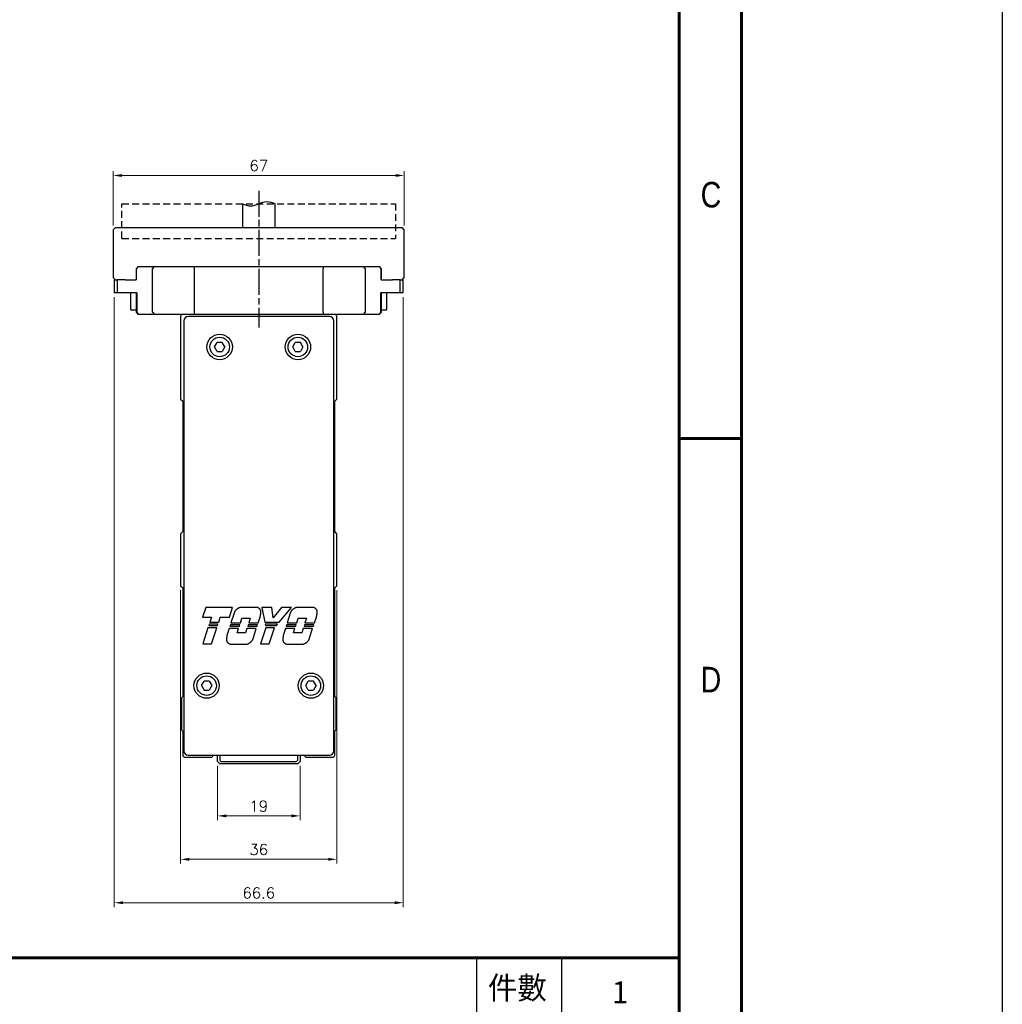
# Model space of a CAD drawing. Header units: millimetres. Extents: x 0 to 7391, y -1386 to 1502.
# Tile 79 of 127: x 6063 to 6289, y 154 to 381. Entities that reach past the tile are written whole.
import ezdxf
from ezdxf.enums import TextEntityAlignment as Align

# ---------------------------------------------------------------- set-up
doc = ezdxf.new("R2010")
doc.units = ezdxf.units.MM
doc.header["$LTSCALE"] = 0.5
doc.linetypes.add('AM_ISO08W050', pattern=[18, 12, -1.5, 3, -1.5])
doc.linetypes.add('HIDDEN', pattern=[9.525, 6.35, -3.175])
doc.layers.add('AM_5', color=3, linetype='Continuous', lineweight=25)
doc.layers.add('AM_7', color=4, linetype='AM_ISO08W050', lineweight=25)
doc.layers.add('BORDER', color=7, linetype='Continuous')
doc.layers.add('圖框', color=7, linetype='Continuous')
doc.styles.add('SEACAD_arial_ttf', font='arial.ttf', dxfattribs={"height": 0.2})
doc.styles.add('尺寸標註', font='romans.shx', dxfattribs={"bigfont": 'CHINESET.SHX'})
doc.styles.add('標題欄', font='txt')
doc.dimstyles.new('複本 CNS2-1$0', dxfattribs={"dimtxt": 2.5, "dimasz": 2, "dimexe": 1, "dimexo": 1, "dimgap": 1, "dimtad": 1, "dimdsep": 46, "dimtxsty": '尺寸標註', "dimcen": 0, "dimclrd": 2, "dimclre": 2, "dimclrt": 3, "dimadec": 0, "dimazin": 2, "dimtp": 0.1, "dimtm": 0.1, "dimtfac": 0.71, "dimtmove": 0, "dimatfit": 0, "dimfxl": 0, "dimlwd": 13, "dimlwe": 13, "dimarcsym": 0})

# ---------------------------------------------------------------- blocks, each defined once
blk = doc.blocks.new('*D31')
at = {"layer": 'AM_5', "color": 2, "lineweight": 13}
for p, q in [((6108.75, 208.64), (6108.75, 196.14)), ((6127.75, 208.64), (6127.75, 196.14)), ((6110.75, 197.14), (6125.75, 197.14))]:
    blk.add_line(p, q, dxfattribs=at)
at = {"layer": 'AM_5', "color": 2}
for points in [[(6110.75, 197.47), (6110.75, 196.81), (6108.75, 197.14)], [(6125.75, 197.47), (6125.75, 196.81), (6127.75, 197.14)]]:
    blk.add_solid(points, dxfattribs=at)
at = {"layer": 'Defpoints', "color": 0}
for p in [(6108.75, 209.64), (6127.75, 209.64), (6127.75, 197.14)]:
    blk.add_point(p, dxfattribs=at)
at = {"layer": 'AM_5', "color": 3, "insert": (6118.25, 199.39), "char_height": 2.5, "attachment_point": 5, "style": '尺寸標註'}
blk.add_mtext('19', dxfattribs=at)
blk = doc.blocks.new('*D32')
at = {"layer": 'AM_5', "color": 2, "lineweight": 13}
for p, q in [((6100.25, 249.14), (6100.25, 186.14)), ((6136.25, 249.14), (6136.25, 186.14)), ((6102.25, 187.14), (6134.25, 187.14))]:
    blk.add_line(p, q, dxfattribs=at)
at = {"layer": 'AM_5', "color": 2}
for points in [[(6102.25, 187.47), (6102.25, 186.81), (6100.25, 187.14)], [(6134.25, 187.47), (6134.25, 186.81), (6136.25, 187.14)]]:
    blk.add_solid(points, dxfattribs=at)
at = {"layer": 'Defpoints', "color": 0}
for p in [(6100.25, 250.14), (6136.25, 250.14), (6136.25, 187.14)]:
    blk.add_point(p, dxfattribs=at)
at = {"layer": 'AM_5', "color": 3, "insert": (6118.25, 189.39), "char_height": 2.5, "attachment_point": 5, "style": '尺寸標註'}
blk.add_mtext('36', dxfattribs=at)
blk = doc.blocks.new('*D33')
at = {"layer": 'AM_5', "color": 2, "lineweight": 13}
for p, q in [((6084.97, 316.64), (6084.97, 176.14)), ((6151.53, 316.64), (6151.53, 176.14)), ((6086.97, 177.14), (6149.53, 177.14))]:
    blk.add_line(p, q, dxfattribs=at)
at = {"layer": 'AM_5', "color": 2}
for points in [[(6086.97, 177.47), (6086.97, 176.81), (6084.97, 177.14)], [(6149.53, 177.47), (6149.53, 176.81), (6151.53, 177.14)]]:
    blk.add_solid(points, dxfattribs=at)
at = {"layer": 'Defpoints', "color": 0}
for p in [(6084.97, 317.64), (6151.53, 317.64), (6151.53, 177.14)]:
    blk.add_point(p, dxfattribs=at)
at = {"layer": 'AM_5', "color": 3, "insert": (6118.25, 179.39), "char_height": 2.5, "attachment_point": 5, "style": '尺寸標註'}
blk.add_mtext('66.6', dxfattribs=at)
blk = doc.blocks.new('*D34')
at = {"layer": 'AM_5', "color": 2, "lineweight": 13}
for p, q in [((6084.75, 333.14), (6084.75, 345.64)), ((6151.75, 333.14), (6151.75, 345.64)), ((6086.75, 344.64), (6149.75, 344.64))]:
    blk.add_line(p, q, dxfattribs=at)
at = {"layer": 'AM_5', "color": 2}
for points in [[(6086.75, 344.97), (6086.75, 344.31), (6084.75, 344.64)], [(6149.75, 344.97), (6149.75, 344.31), (6151.75, 344.64)]]:
    blk.add_solid(points, dxfattribs=at)
at = {"layer": 'Defpoints', "color": 0}
for p in [(6151.75, 344.64), (6084.75, 332.14), (6151.75, 332.14)]:
    blk.add_point(p, dxfattribs=at)
at = {"layer": 'AM_5', "color": 3, "insert": (6118.25, 346.89), "char_height": 2.5, "attachment_point": 5, "style": '尺寸標註'}
blk.add_mtext('67', dxfattribs=at)
blk = doc.blocks.new('A4橫')
at = {"layer": 'BORDER', "color": 123, "linetype": 'Continuous', "lineweight": 60, "ltscale": 25.4}
for p, q in [((4924.32, 1170.89), (4924.32, 1453.75)), ((4917.11, 1446.54), (4917.11, 1170.89)), ((4924.32, 1261.1), (4917.11, 1261.1)), ((4731.53, 1201.3), (4917.11, 1201.3))]:
    blk.add_line(p, q, dxfattribs=at)
at = {"layer": 'BORDER', "color": 60, "linetype": 'Continuous', "ltscale": 25.4}
for p, q in [((4893.83, 1193.45), (4893.83, 1201.3)), ((4903.63, 1193.45), (4903.63, 1201.3))]:
    blk.add_line(p, q, dxfattribs=at)
at = {"layer": 'BORDER', "color": 60, "linetype": 'Continuous', "ltscale": 25.4, "style": 'SEACAD_arial_ttf', "width": 0.8}
for s, p in [('C', (4919.6, 1290.65)), ('D', (4919.6, 1234.81))]:
    blk.add_text(s, height=2.94, dxfattribs=at).set_placement(p, align=Align.TOP_LEFT)
at = {"layer": '圖框', "style": '標題欄'}
blk.add_text('件數', height=2.605, dxfattribs=at).set_placement((4895.12, 1199.15), align=Align.TOP_LEFT)

msp = doc.modelspace()

# ---------------------------------------------------------------- linework, layer by layer
at = {"color": 7, "linetype": 'HIDDEN', "ltscale": 0.5}
for p, q in [((6086.748, 330.139), (6086.748, 338.139)), ((6086.748, 338.139), (6149.748, 338.139)), ((6149.748, 338.139), (6149.748, 330.139)), ((6086.748, 330.139), (6149.748, 330.139))]:
    msp.add_line(p, q, dxfattribs=at)
at = {"color": 7, "linetype": 'Continuous', "lineweight": 25}
for p, q in [((6114.498, 338.139), (6114.498, 332.639)), ((6121.998, 332.639), (6121.998, 338.139)), ((6085.248, 332.639), (6084.748, 332.139)), ((6084.748, 332.139), (6084.748, 321.139)), ((6085.248, 332.639), (6118.248, 332.639)), ((6118.248, 332.639), (6151.248, 332.639)), ((6151.748, 332.139), (6151.248, 332.639)), ((6151.748, 321.139), (6151.748, 332.139)), ((6090.515, 323.639), (6090.015, 323.139)), ((6090.015, 323.139), (6090.015, 320.639)), ((6090.05, 323.139), (6090.015, 323.139)), ((6090.05, 323.139), (6090.533, 323.639)), ((6090.05, 323.139), (6090.05, 320.639)), ((6090.515, 323.639), (6090.533, 323.639)), ((6090.533, 323.639), (6094.232, 323.639)), ((6093.749, 323.139), (6094.232, 323.639)), ((6093.749, 313.139), (6093.749, 323.139)), ((6094.232, 323.639), (6103.402, 323.639)), ((6103.402, 323.639), (6133.094, 323.639)), ((6103.402, 323.639), (6103.402, 323.139)), ((6103.402, 323.139), (6103.402, 313.139)), ((6133.094, 323.639), (6142.265, 323.639)), ((6133.094, 323.639), (6133.094, 323.139)), ((6133.094, 313.139), (6133.094, 323.139)), ((6142.265, 323.639), (6142.747, 323.139)), ((6142.265, 323.639), (6145.963, 323.639)), ((6142.747, 323.139), (6142.747, 313.139)), ((6145.963, 323.639), (6146.446, 323.139)), ((6145.963, 323.639), (6145.981, 323.639)), ((6146.481, 323.139), (6145.981, 323.639)), ((6146.446, 320.639), (6146.446, 323.139)), ((6146.481, 323.139), (6146.446, 323.139)), ((6146.481, 320.639), (6146.481, 323.139)), ((6084.748, 321.139), (6085.248, 320.639)), ((6084.967, 320.639), (6084.967, 317.639)), ((6084.967, 320.639), (6085.662, 320.639)), ((6085.662, 320.639), (6085.662, 317.639)), ((6085.662, 320.639), (6085.668, 320.639)), ((6087.467, 320.639), (6085.668, 320.639)), ((6087.467, 320.639), (6090.05, 320.639)), ((6146.446, 320.639), (6149.029, 320.639)), ((6150.828, 320.639), (6149.029, 320.639)), ((6150.828, 320.639), (6150.835, 320.639)), ((6150.835, 317.639), (6150.835, 320.639)), ((6150.835, 320.639), (6151.529, 320.639)), ((6151.248, 320.639), (6151.748, 321.139)), ((6151.529, 317.639), (6151.529, 320.639)), ((6085.662, 317.639), (6084.967, 317.639)), ((6090.159, 317.639), (6085.662, 317.639)), ((6088.748, 317.639), (6088.748, 313.839)), ((6090.02, 317.639), (6090.02, 313.139)), ((6090.159, 317.639), (6090.159, 313.139)), ((6150.835, 317.639), (6146.337, 317.639)), ((6146.337, 313.139), (6146.337, 317.639)), ((6146.476, 313.139), (6146.476, 317.639)), ((6147.748, 313.839), (6147.748, 317.639)), ((6151.529, 317.639), (6150.835, 317.639)), ((6090.02, 313.639), (6088.948, 313.639)), ((6090.02, 313.139), (6090.52, 312.639)), ((6090.642, 312.639), (6090.159, 313.139)), ((6093.749, 313.139), (6094.232, 312.639)), ((6103.402, 313.139), (6103.402, 312.639)), ((6133.094, 313.139), (6133.094, 312.639)), ((6142.747, 313.139), (6142.265, 312.639)), ((6146.337, 313.139), (6145.854, 312.639)), ((6145.976, 312.639), (6146.476, 313.139)), ((6147.548, 313.639), (6146.476, 313.639)), ((6090.642, 312.639), (6090.52, 312.639)), ((6094.232, 312.639), (6090.642, 312.639)), ((6103.402, 312.639), (6094.232, 312.639)), ((6100.248, 312.139), (6100.248, 293.139)), ((6100.998, 311.14), (6100.998, 212.137)), ((6134.499, 312.139), (6101.997, 312.139)), ((6133.094, 312.639), (6103.402, 312.639)), ((6142.265, 312.639), (6133.094, 312.639)), ((6135.498, 212.137), (6135.498, 311.14)), ((6136.248, 293.139), (6136.248, 312.139)), ((6145.854, 312.639), (6142.265, 312.639)), ((6145.976, 312.639), (6145.854, 312.639)), ((6108.067, 305.139), (6108.658, 306.161)), ((6109.838, 306.161), (6108.658, 306.161)), ((6110.429, 305.139), (6109.838, 306.161)), ((6126.067, 305.139), (6126.658, 306.161)), ((6127.838, 306.161), (6126.658, 306.161)), ((6128.429, 305.139), (6127.838, 306.161)), ((6108.658, 304.116), (6108.067, 305.139)), ((6108.658, 304.116), (6109.838, 304.116)), ((6110.429, 305.139), (6109.838, 304.116)), ((6126.658, 304.116), (6126.067, 305.139)), ((6126.658, 304.116), (6127.838, 304.116)), ((6128.429, 305.139), (6127.838, 304.116)), ((6100.248, 293.139), (6100.748, 292.639)), ((6100.748, 292.639), (6100.748, 262.639)), ((6135.748, 292.639), (6136.248, 293.139)), ((6135.748, 262.639), (6135.748, 292.639)), ((6100.748, 262.639), (6100.248, 262.139)), ((6100.248, 262.139), (6100.248, 250.139)), ((6136.248, 262.139), (6135.748, 262.639)), ((6136.248, 250.139), (6136.248, 262.139)), ((6100.248, 250.139), (6100.748, 249.639)), ((6100.748, 249.639), (6100.748, 224.639)), ((6135.748, 249.639), (6136.248, 250.139)), ((6135.748, 224.639), (6135.748, 249.639)), ((6106.025, 245.171), (6105.301, 242.938)), ((6112.213, 245.171), (6106.025, 245.171)), ((6111.488, 242.938), (6112.213, 245.171)), ((6113.491, 244.948), (6113.414, 244.904)), ((6113.57, 244.988), (6113.491, 244.948)), ((6113.653, 245.026), (6113.57, 244.988)), ((6113.737, 245.06), (6113.653, 245.026)), ((6113.824, 245.09), (6113.737, 245.06)), ((6113.913, 245.116), (6113.824, 245.09)), ((6114.003, 245.139), (6113.913, 245.116)), ((6114.095, 245.157), (6114.003, 245.139)), ((6114.187, 245.171), (6114.095, 245.157)), ((6117.714, 245.171), (6114.187, 245.171)), ((6117.788, 245.165), (6117.714, 245.171)), ((6117.864, 245.153), (6117.788, 245.165)), ((6117.94, 245.136), (6117.864, 245.153)), ((6118.015, 245.114), (6117.94, 245.136)), ((6118.088, 245.086), (6118.015, 245.114)), ((6118.159, 245.052), (6118.088, 245.086)), ((6118.228, 245.014), (6118.159, 245.052)), ((6118.293, 244.971), (6118.228, 245.014)), ((6118.355, 244.924), (6118.293, 244.971)), ((6118.412, 244.873), (6118.355, 244.924)), ((6121.235, 245.171), (6118.985, 245.171)), ((6118.985, 245.171), (6119.618, 241.78)), ((6121.599, 242.78), (6121.235, 245.171)), ((6123.469, 245.171), (6121.599, 242.78)), ((6122.978, 241.78), (6125.783, 245.171)), ((6125.783, 245.171), (6123.469, 245.171)), ((6126.448, 244.948), (6126.371, 244.904)), ((6126.527, 244.988), (6126.448, 244.948)), ((6126.609, 245.026), (6126.527, 244.988)), ((6126.694, 245.06), (6126.609, 245.026)), ((6126.781, 245.09), (6126.694, 245.06)), ((6126.869, 245.116), (6126.781, 245.09)), ((6126.96, 245.139), (6126.869, 245.116)), ((6127.051, 245.157), (6126.96, 245.139)), ((6127.144, 245.171), (6127.051, 245.157)), ((6130.67, 245.171), (6127.144, 245.171)), ((6130.745, 245.165), (6130.67, 245.171)), ((6130.82, 245.153), (6130.745, 245.165)), ((6130.896, 245.136), (6130.82, 245.153)), ((6130.971, 245.114), (6130.896, 245.136)), ((6131.044, 245.086), (6130.971, 245.114)), ((6131.116, 245.053), (6131.044, 245.086)), ((6131.184, 245.014), (6131.116, 245.053)), ((6131.25, 244.971), (6131.184, 245.014)), ((6131.311, 244.924), (6131.25, 244.971)), ((6131.369, 244.873), (6131.311, 244.924)), ((6105.301, 242.938), (6107.391, 242.938)), ((6107.391, 242.938), (6107.019, 241.78)), ((6109.026, 241.78), (6109.398, 242.938)), ((6109.398, 242.938), (6111.488, 242.938)), ((6112.558, 243.85), (6111.84, 241.618)), ((6112.59, 243.935), (6112.558, 243.85)), ((6112.625, 244.019), (6112.59, 243.935)), ((6112.665, 244.101), (6112.625, 244.019)), ((6112.709, 244.183), (6112.665, 244.101)), ((6112.757, 244.263), (6112.709, 244.183)), ((6112.809, 244.341), (6112.757, 244.263)), ((6112.864, 244.416), (6112.809, 244.341)), ((6112.923, 244.489), (6112.864, 244.416)), ((6112.986, 244.558), (6112.923, 244.489)), ((6113.051, 244.625), (6112.986, 244.558)), ((6113.12, 244.688), (6113.051, 244.625)), ((6113.19, 244.748), (6113.12, 244.688)), ((6113.263, 244.804), (6113.19, 244.748)), ((6113.338, 244.856), (6113.263, 244.804)), ((6113.414, 244.904), (6113.338, 244.856)), ((6114.046, 241.618), (6114.384, 242.666)), ((6114.384, 242.666), (6116.272, 242.666)), ((6116.272, 242.666), (6115.935, 241.618)), ((6118.141, 241.618), (6118.545, 242.873)), ((6118.465, 244.82), (6118.412, 244.873)), ((6118.514, 244.763), (6118.465, 244.82)), ((6118.559, 244.701), (6118.514, 244.763)), ((6118.545, 242.873), (6118.556, 242.916)), ((6118.556, 242.916), (6118.567, 242.958)), ((6118.601, 244.636), (6118.559, 244.701)), ((6118.567, 242.958), (6118.577, 243.001)), ((6118.577, 243.001), (6118.587, 243.043)), ((6118.587, 243.043), (6118.597, 243.086)), ((6118.597, 243.086), (6118.607, 243.128)), ((6118.638, 244.567), (6118.601, 244.636)), ((6118.607, 243.128), (6118.616, 243.171)), ((6118.616, 243.171), (6118.625, 243.213)), ((6118.625, 243.213), (6118.634, 243.256)), ((6118.634, 243.256), (6118.642, 243.298)), ((6118.67, 244.495), (6118.638, 244.567)), ((6118.642, 243.298), (6118.65, 243.341)), ((6118.65, 243.341), (6118.658, 243.383)), ((6118.658, 243.383), (6118.666, 243.426)), ((6118.666, 243.426), (6118.673, 243.468)), ((6118.697, 244.421), (6118.67, 244.495)), ((6118.673, 243.468), (6118.681, 243.511)), ((6118.681, 243.511), (6118.688, 243.553)), ((6118.688, 243.553), (6118.694, 243.595)), ((6118.694, 243.595), (6118.701, 243.638)), ((6118.719, 244.346), (6118.697, 244.421)), ((6118.701, 243.638), (6118.707, 243.68)), ((6118.707, 243.68), (6118.713, 243.722)), ((6118.713, 243.722), (6118.718, 243.764)), ((6118.718, 243.764), (6118.723, 243.807)), ((6118.735, 244.269), (6118.719, 244.346)), ((6118.723, 243.807), (6118.729, 243.849)), ((6118.729, 243.849), (6118.733, 243.891)), ((6118.733, 243.891), (6118.744, 243.966)), ((6118.745, 244.192), (6118.735, 244.269)), ((6118.744, 243.966), (6118.75, 244.041)), ((6118.75, 244.116), (6118.745, 244.192)), ((6118.75, 244.041), (6118.75, 244.116)), ((6125.515, 243.85), (6124.797, 241.618)), ((6125.546, 243.935), (6125.515, 243.85)), ((6125.582, 244.019), (6125.546, 243.935)), ((6125.622, 244.101), (6125.582, 244.019)), ((6125.666, 244.183), (6125.622, 244.101)), ((6125.714, 244.263), (6125.666, 244.183)), ((6125.765, 244.341), (6125.714, 244.263)), ((6125.821, 244.416), (6125.765, 244.341)), ((6125.88, 244.489), (6125.821, 244.416)), ((6125.943, 244.558), (6125.88, 244.489)), ((6126.008, 244.625), (6125.943, 244.558)), ((6126.076, 244.688), (6126.008, 244.625)), ((6126.147, 244.748), (6126.076, 244.688)), ((6126.22, 244.804), (6126.147, 244.748)), ((6126.295, 244.856), (6126.22, 244.804)), ((6126.371, 244.904), (6126.295, 244.856)), ((6127.003, 241.618), (6127.34, 242.666)), ((6127.34, 242.666), (6129.229, 242.666)), ((6129.229, 242.666), (6128.891, 241.618)), ((6131.098, 241.618), (6131.502, 242.873)), ((6131.421, 244.82), (6131.369, 244.873)), ((6131.47, 244.763), (6131.421, 244.82)), ((6131.515, 244.701), (6131.47, 244.763)), ((6131.502, 242.873), (6131.513, 242.916)), ((6131.513, 242.916), (6131.523, 242.958)), ((6131.557, 244.636), (6131.515, 244.701)), ((6131.523, 242.958), (6131.534, 243.001)), ((6131.534, 243.001), (6131.544, 243.043)), ((6131.544, 243.043), (6131.554, 243.086)), ((6131.554, 243.086), (6131.563, 243.128)), ((6131.594, 244.567), (6131.557, 244.636)), ((6131.563, 243.128), (6131.572, 243.171)), ((6131.572, 243.171), (6131.581, 243.213)), ((6131.581, 243.213), (6131.59, 243.256)), ((6131.59, 243.256), (6131.599, 243.298)), ((6131.627, 244.496), (6131.594, 244.567)), ((6131.599, 243.298), (6131.607, 243.341)), ((6131.607, 243.341), (6131.615, 243.383)), ((6131.615, 243.383), (6131.623, 243.426)), ((6131.623, 243.426), (6131.63, 243.468)), ((6131.654, 244.422), (6131.627, 244.496)), ((6131.63, 243.468), (6131.637, 243.511)), ((6131.637, 243.511), (6131.644, 243.553)), ((6131.644, 243.553), (6131.651, 243.595)), ((6131.651, 243.595), (6131.657, 243.638)), ((6131.675, 244.346), (6131.654, 244.422)), ((6131.657, 243.638), (6131.663, 243.68)), ((6131.663, 243.68), (6131.669, 243.722)), ((6131.669, 243.722), (6131.675, 243.764)), ((6131.691, 244.269), (6131.675, 244.346)), ((6131.675, 243.764), (6131.68, 243.807)), ((6131.68, 243.807), (6131.685, 243.849)), ((6131.685, 243.849), (6131.69, 243.891)), ((6131.69, 243.891), (6131.701, 243.966)), ((6131.702, 244.192), (6131.691, 244.269)), ((6131.701, 243.966), (6131.707, 244.041)), ((6131.707, 244.116), (6131.702, 244.192)), ((6131.707, 244.041), (6131.707, 244.116)), ((6106.552, 240.467), (6105.357, 236.753)), ((6108.56, 240.467), (6106.552, 240.467)), ((6106.834, 241.27), (6106.748, 241.005)), ((6106.748, 241.005), (6108.75, 241.005)), ((6108.836, 241.27), (6106.834, 241.27)), ((6107.019, 241.78), (6109.026, 241.78)), ((6107.365, 236.753), (6108.56, 240.467)), ((6108.75, 241.005), (6108.836, 241.27)), ((6111.705, 241.107), (6111.619, 240.842)), ((6111.619, 240.842), (6113.794, 240.842)), ((6113.88, 241.107), (6111.705, 241.107)), ((6111.84, 241.618), (6114.046, 241.618)), ((6113.794, 240.842), (6113.88, 241.107)), ((6114.287, 242.029), (6114.162, 241.979)), ((6115.8, 241.107), (6115.714, 240.842)), ((6115.714, 240.842), (6117.889, 240.842)), ((6117.975, 241.107), (6115.8, 241.107)), ((6115.935, 241.618), (6118.141, 241.618)), ((6117.889, 240.842), (6117.975, 241.107)), ((6119.863, 240.467), (6118.668, 236.753)), ((6119.618, 241.78), (6122.978, 241.78)), ((6119.713, 241.27), (6119.767, 241.005)), ((6122.568, 241.27), (6119.713, 241.27)), ((6119.767, 241.005), (6122.35, 241.005)), ((6121.87, 240.467), (6119.863, 240.467)), ((6120.675, 236.753), (6121.87, 240.467)), ((6122.35, 241.005), (6122.568, 241.27)), ((6124.662, 241.107), (6124.576, 240.842)), ((6124.576, 240.842), (6126.751, 240.842)), ((6126.837, 241.107), (6124.662, 241.107)), ((6124.797, 241.618), (6127.003, 241.618)), ((6126.751, 240.842), (6126.837, 241.107)), ((6128.757, 241.107), (6128.67, 240.842)), ((6128.67, 240.842), (6130.846, 240.842)), ((6130.932, 241.107), (6128.757, 241.107)), ((6128.891, 241.618), (6131.098, 241.618)), ((6130.846, 240.842), (6130.932, 241.107)), ((6110.853, 238.137), (6110.85, 238.106)), ((6110.856, 238.169), (6110.853, 238.137)), ((6110.859, 238.201), (6110.856, 238.169)), ((6110.862, 238.233), (6110.859, 238.201)), ((6110.865, 238.266), (6110.862, 238.233)), ((6110.869, 238.298), (6110.865, 238.266)), ((6110.873, 238.33), (6110.869, 238.298)), ((6110.876, 238.362), (6110.873, 238.33)), ((6110.88, 238.394), (6110.876, 238.362)), ((6110.885, 238.426), (6110.88, 238.394)), ((6110.889, 238.458), (6110.885, 238.426)), ((6110.893, 238.491), (6110.889, 238.458)), ((6110.898, 238.523), (6110.893, 238.491)), ((6110.903, 238.555), (6110.898, 238.523)), ((6110.908, 238.587), (6110.903, 238.555)), ((6110.913, 238.62), (6110.908, 238.587)), ((6110.918, 238.652), (6110.913, 238.62)), ((6110.923, 238.684), (6110.918, 238.652)), ((6111.444, 240.305), (6110.923, 238.684)), ((6113.62, 240.305), (6111.444, 240.305)), ((6113.283, 239.266), (6113.62, 240.305)), ((6115.171, 239.266), (6113.283, 239.266)), ((6115.508, 240.305), (6115.171, 239.266)), ((6117.684, 240.305), (6115.508, 240.305)), ((6116.923, 237.94), (6117.684, 240.305)), ((6123.809, 238.137), (6123.807, 238.106)), ((6123.812, 238.169), (6123.809, 238.137)), ((6123.815, 238.201), (6123.812, 238.169)), ((6123.819, 238.233), (6123.815, 238.201)), ((6123.822, 238.266), (6123.819, 238.233)), ((6123.826, 238.298), (6123.822, 238.266)), ((6123.829, 238.33), (6123.826, 238.298)), ((6123.833, 238.362), (6123.829, 238.33)), ((6123.837, 238.394), (6123.833, 238.362)), ((6123.841, 238.426), (6123.837, 238.394)), ((6123.846, 238.458), (6123.841, 238.426)), ((6123.85, 238.491), (6123.846, 238.458)), ((6123.855, 238.523), (6123.85, 238.491)), ((6123.859, 238.555), (6123.855, 238.523)), ((6123.864, 238.587), (6123.859, 238.555)), ((6123.869, 238.62), (6123.864, 238.587)), ((6123.874, 238.652), (6123.869, 238.62)), ((6123.88, 238.684), (6123.874, 238.652)), ((6124.401, 240.305), (6123.88, 238.684)), ((6126.576, 240.305), (6124.401, 240.305)), ((6126.239, 239.266), (6126.576, 240.305)), ((6128.128, 239.266), (6126.239, 239.266)), ((6128.465, 240.305), (6128.128, 239.266)), ((6130.64, 240.305), (6128.465, 240.305)), ((6129.879, 237.94), (6130.64, 240.305)), ((6105.357, 236.753), (6107.365, 236.753)), ((6110.829, 237.839), (6110.827, 237.764)), ((6110.827, 237.764), (6110.831, 237.689)), ((6110.836, 237.915), (6110.829, 237.839)), ((6110.831, 237.689), (6110.84, 237.613)), ((6110.838, 237.946), (6110.836, 237.915)), ((6110.84, 237.978), (6110.838, 237.946)), ((6110.842, 238.01), (6110.84, 237.978)), ((6110.84, 237.613), (6110.855, 237.536)), ((6110.845, 238.042), (6110.842, 238.01)), ((6110.847, 238.074), (6110.845, 238.042)), ((6110.85, 238.106), (6110.847, 238.074)), ((6110.855, 237.536), (6110.874, 237.461)), ((6110.874, 237.461), (6110.9, 237.386)), ((6110.9, 237.386), (6110.931, 237.314)), ((6110.931, 237.314), (6110.967, 237.244)), ((6110.967, 237.244), (6111.008, 237.177)), ((6111.008, 237.177), (6111.053, 237.114)), ((6111.053, 237.114), (6111.101, 237.055)), ((6111.101, 237.055), (6111.153, 237.001)), ((6111.153, 237.001), (6111.208, 236.95)), ((6111.208, 236.95), (6111.268, 236.903)), ((6111.268, 236.903), (6111.332, 236.859)), ((6111.332, 236.859), (6111.4, 236.819)), ((6111.4, 236.819), (6111.47, 236.784)), ((6111.47, 236.784), (6111.543, 236.755)), ((6111.543, 236.755), (6111.618, 236.731)), ((6111.618, 236.731), (6111.694, 236.712)), ((6111.694, 236.712), (6111.77, 236.699)), ((6111.77, 236.699), (6111.846, 236.692)), ((6111.846, 236.692), (6111.921, 236.689)), ((6111.921, 236.689), (6115.448, 236.689)), ((6115.448, 236.689), (6115.531, 236.708)), ((6115.531, 236.708), (6115.613, 236.729)), ((6115.613, 236.729), (6115.693, 236.754)), ((6115.693, 236.754), (6115.771, 236.782)), ((6115.771, 236.782), (6115.847, 236.813)), ((6115.847, 236.813), (6115.921, 236.846)), ((6115.921, 236.846), (6115.994, 236.883)), ((6115.994, 236.883), (6116.066, 236.924)), ((6116.066, 236.924), (6116.137, 236.968)), ((6116.137, 236.968), (6116.207, 237.015)), ((6116.207, 237.015), (6116.276, 237.066)), ((6116.276, 237.066), (6116.342, 237.119)), ((6116.342, 237.119), (6116.407, 237.175)), ((6116.407, 237.175), (6116.469, 237.235)), ((6116.469, 237.235), (6116.528, 237.297)), ((6116.528, 237.297), (6116.585, 237.362)), ((6116.585, 237.362), (6116.638, 237.429)), ((6116.638, 237.429), (6116.689, 237.498)), ((6116.689, 237.498), (6116.736, 237.568)), ((6116.736, 237.568), (6116.78, 237.641)), ((6116.78, 237.641), (6116.821, 237.714)), ((6116.821, 237.714), (6116.859, 237.789)), ((6116.859, 237.789), (6116.892, 237.864)), ((6116.892, 237.864), (6116.923, 237.94)), ((6118.668, 236.753), (6120.675, 236.753)), ((6123.786, 237.839), (6123.784, 237.764)), ((6123.784, 237.764), (6123.788, 237.689)), ((6123.793, 237.915), (6123.786, 237.839)), ((6123.788, 237.689), (6123.797, 237.613)), ((6123.795, 237.946), (6123.793, 237.915)), ((6123.797, 237.978), (6123.795, 237.946)), ((6123.799, 238.01), (6123.797, 237.978)), ((6123.797, 237.613), (6123.811, 237.536)), ((6123.801, 238.042), (6123.799, 238.01)), ((6123.804, 238.074), (6123.801, 238.042)), ((6123.807, 238.106), (6123.804, 238.074)), ((6123.811, 237.536), (6123.831, 237.461)), ((6123.831, 237.461), (6123.857, 237.386)), ((6123.857, 237.386), (6123.888, 237.314)), ((6123.888, 237.314), (6123.924, 237.244)), ((6123.924, 237.244), (6123.965, 237.177)), ((6123.965, 237.177), (6124.009, 237.114)), ((6124.009, 237.114), (6124.058, 237.055)), ((6124.058, 237.055), (6124.11, 237.001)), ((6124.11, 237.001), (6124.165, 236.95)), ((6124.165, 236.95), (6124.225, 236.903)), ((6124.225, 236.903), (6124.289, 236.859)), ((6124.289, 236.859), (6124.356, 236.819)), ((6124.356, 236.819), (6124.427, 236.784)), ((6124.427, 236.784), (6124.5, 236.755)), ((6124.5, 236.755), (6124.575, 236.731)), ((6124.575, 236.731), (6124.651, 236.712)), ((6124.651, 236.712), (6124.727, 236.699)), ((6124.727, 236.699), (6124.803, 236.692)), ((6124.803, 236.692), (6124.878, 236.689)), ((6124.878, 236.689), (6128.405, 236.689)), ((6128.405, 236.689), (6128.487, 236.708)), ((6128.487, 236.708), (6128.569, 236.729)), ((6128.569, 236.729), (6128.649, 236.754)), ((6128.649, 236.754), (6128.727, 236.782)), ((6128.727, 236.782), (6128.803, 236.813)), ((6128.803, 236.813), (6128.877, 236.846)), ((6128.877, 236.846), (6128.95, 236.883)), ((6128.95, 236.883), (6129.023, 236.924)), ((6129.023, 236.924), (6129.094, 236.968)), ((6129.094, 236.968), (6129.164, 237.015)), ((6129.164, 237.015), (6129.232, 237.065)), ((6129.232, 237.065), (6129.299, 237.119)), ((6129.299, 237.119), (6129.363, 237.175)), ((6129.363, 237.175), (6129.425, 237.235)), ((6129.425, 237.235), (6129.485, 237.297)), ((6129.485, 237.297), (6129.541, 237.361)), ((6129.541, 237.361), (6129.595, 237.428)), ((6129.595, 237.428), (6129.645, 237.497)), ((6129.645, 237.497), (6129.693, 237.568)), ((6129.693, 237.568), (6129.737, 237.641)), ((6129.737, 237.641), (6129.778, 237.714)), ((6129.778, 237.714), (6129.815, 237.789)), ((6129.815, 237.789), (6129.849, 237.864)), ((6129.849, 237.864), (6129.879, 237.94)), ((6105.067, 227.139), (6105.658, 228.161)), ((6105.067, 227.139), (6105.658, 226.116)), ((6106.838, 228.161), (6105.658, 228.161)), ((6106.838, 228.161), (6107.429, 227.139)), ((6107.429, 227.139), (6106.838, 226.116)), ((6129.067, 227.139), (6129.658, 228.161)), ((6129.658, 226.116), (6129.067, 227.139)), ((6130.838, 228.161), (6129.658, 228.161)), ((6131.429, 227.139), (6130.838, 228.161)), ((6131.429, 227.139), (6130.838, 226.116)), ((6100.748, 224.639), (6100.448, 224.339)), ((6105.658, 226.116), (6106.838, 226.116)), ((6129.658, 226.116), (6130.838, 226.116)), ((6136.048, 224.339), (6135.748, 224.639)), ((6100.448, 224.339), (6100.448, 216.939)), ((6136.048, 216.939), (6136.048, 224.339)), ((6100.448, 216.939), (6100.748, 216.639)), ((6100.748, 216.639), (6100.748, 211.139)), ((6135.748, 216.639), (6136.048, 216.939)), ((6135.748, 211.139), (6135.748, 216.639)), ((6101.997, 211.139), (6134.499, 211.139)), ((6108.748, 209.639), (6108.748, 211.139)), ((6109.248, 211.139), (6109.248, 210.139)), ((6127.248, 210.139), (6127.248, 211.139)), ((6127.748, 211.139), (6127.748, 209.639)), ((6101.248, 210.639), (6107.248, 210.639)), ((6109.248, 209.139), (6108.748, 209.639)), ((6127.248, 209.139), (6109.248, 209.139)), ((6109.748, 209.639), (6126.748, 209.639)), ((6127.248, 209.139), (6127.748, 209.639)), ((6129.248, 210.639), (6135.248, 210.639))]:
    msp.add_line(p, q, dxfattribs=at)
at = {"color": 6}
msp.add_lwpolyline([(5783.848, 1459.353), (6289.429, 1459.353), (6289.429, -1386.361), (5783.848, -1386.361)], close=True, dxfattribs=at)
at = {"color": 7, "linetype": 'Continuous', "lineweight": 25}
for centre, radius in [((6109.242, 305.139), 2.932), ((6109.248, 305.139), 2.25), ((6127.262, 305.139), 2.932), ((6127.248, 305.139), 2.25), ((6106.24, 227.139), 2.909), ((6106.248, 227.139), 2.25), ((6130.263, 227.139), 2.909), ((6130.248, 227.139), 2.25)]:
    msp.add_circle(centre, radius, dxfattribs=at)
for centre, radius, start, end in [((6088.948, 313.839), 0.2, 180, 270), ((6147.548, 313.839), 0.2, 270, 0), ((6100.748, 312.139), 0.5, 90, 180), ((6135.748, 312.139), 0.5, 0, 90), ((6101.248, 211.139), 0.5, 180, 270), ((6107.248, 211.139), 0.5, 270, 0), ((6129.248, 211.139), 0.5, 180, 270), ((6135.248, 211.139), 0.5, 270, 0), ((6109.748, 210.139), 0.5, 180, 270), ((6126.748, 210.139), 0.5, 270, 0)]:
    msp.add_arc(centre, radius, start, end, dxfattribs=at)
for centre, major_axis in [((6101.999, 311.137), (-0.709, 0.709)), ((6134.497, 311.137), (0.709, 0.709)), ((6101.999, 212.14), (-0.709, -0.709)), ((6134.497, 212.14), (0.709, -0.709))]:
    msp.add_ellipse(centre, major_axis=major_axis, ratio=0.9972647, start_param=5.4991567, end_param=7.0672139, dxfattribs=at)
msp.add_spline([(6114.498, 338.139), (6116.373, 337.639), (6120.123, 338.639), (6121.998, 338.139)], degree=3)
at = {"layer": 'AM_7'}
msp.add_line((6118.248, 341.139), (6118.248, 309.639), dxfattribs=at)

# ---------------------------------------------------------------- block references
at = {"xscale": 2, "yscale": 2, "zscale": 2}
msp.add_blockref('A4橫', (-3619.219, -2238.145), dxfattribs=at)

# ---------------------------------------------------------------- texts
at = {"layer": '圖框', "color": 1, "style": '標題欄'}
msp.add_text('1', height=5.211, dxfattribs=at).set_placement((6199.697, 159.184), align=Align.TOP_LEFT)

# ---------------------------------------------------------------- dimensions: what is measured, and where the dimension line sits
at = {"layer": 'AM_5'}
for base, p1, p2, picture, middle in [((6151.748, 344.639), (6084.748, 332.139), (6151.748, 332.139), '*D34', (6118.248, 346.889)), ((6136.248, 187.139), (6100.248, 250.139), (6136.248, 250.139), '*D32', (6118.248, 189.389))]:
    dim = msp.add_linear_dim(base=base, p1=p1, p2=p2, dimstyle='複本 CNS2-1$0', dxfattribs=at)
    dim.commit()
    dim.dimension.update_dxf_attribs({"geometry": picture, "text_midpoint": middle})
for base, p1, p2, override, picture, middle in [((6151.529, 177.139), (6084.967, 317.639), (6151.529, 317.639), {"dimdec": 1}, '*D33', (6118.248, 179.389)), ((6127.748, 197.139), (6108.748, 209.639), (6127.748, 209.639), {"dimpost": ''}, '*D31', (6118.248, 199.389))]:
    dim = msp.add_linear_dim(base=base, p1=p1, p2=p2, dimstyle='複本 CNS2-1$0', override=override, dxfattribs=at)
    dim.commit()
    dim.dimension.update_dxf_attribs({"geometry": picture, "text_midpoint": middle})

doc.saveas('drawing.dxf')
